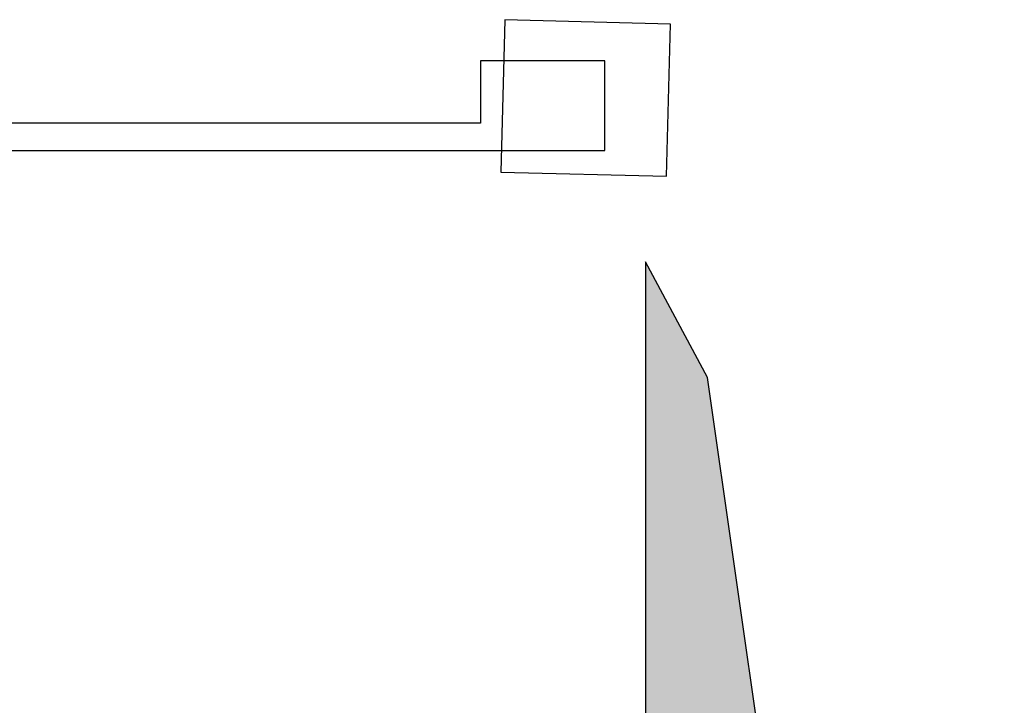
# Model space of a CAD drawing. Header units: metres. Extents: x 69472 to 71247, y 407524 to 411041.
# Tile 14 of 18: x 70286 to 70357, y 409296 to 409346. Entities that reach past the tile are written whole.
import ezdxf

# ---------------------------------------------------------------- set-up
doc = ezdxf.new("R2010")
doc.units = ezdxf.units.M
doc.layers.add('N-BOCHTVERBREDING', color=251, linetype='Continuous')
doc.layers.add('N-BOCHTVERBREDING-A', color=253, linetype='Continuous')
doc.layers.add('N-OVERIG', color=251, linetype='Continuous', lineweight=5)

msp = doc.modelspace()

# ---------------------------------------------------------------- hatches: boundary and pattern name
at = {"layer": 'N-BOCHTVERBREDING-A', "lineweight": -2, "transparency": 33554534}
h = msp.add_hatch(color=256, dxfattribs=at)
h.dxf.hatch_style = 1
edge = h.paths.add_edge_path()
edge.add_line((70399.172, 409262.062), (70357.127, 409263.127))
edge.add_arc((70356.658, 409278.119), 15, 179.99975, 271.79383, ccw=False)
edge.add_line((70341.658, 409278.119), (70335.656, 409320.119))
edge.add_line((70335.656, 409320.119), (70331.159, 409328.5))
edge.add_line((70331.159, 409328.5), (70331.158, 409278.119))
edge.add_arc((70356.658, 409278.119), 25.5, 179.99975, 223.85849)
edge.add_line((70338.271, 409260.451), (70353.027, 409260.745))
edge.add_line((70353.027, 409260.745), (70367.483, 409261.059))
edge.add_line((70367.483, 409261.059), (70399.172, 409262.062))

# ---------------------------------------------------------------- linework, layer by layer
at = {"layer": 'N-BOCHTVERBREDING', "lineweight": -2}
msp.add_lwpolyline([(70399.172, 409262.062), (70399.172, 409262.062), (70357.127, 409263.127, -0.423415), (70341.658, 409278.119), (70335.656, 409320.119), (70331.159, 409328.5), (70331.158, 409278.119, 0.193741), (70338.271, 409260.451), (70353.027, 409260.745), (70367.483, 409261.059)], format="xyb", close=True, dxfattribs=at)
at = {"layer": 'N-OVERIG', "lineweight": -2}
for p, q in [((70328.22, 409343.05), (70319.22, 409343.05)), ((70319.22, 409343.05), (70319.22, 409338.55)), ((70328.22, 409336.55), (70328.22, 409343.05)), ((70319.22, 409338.55), (70272.54, 409338.55)), ((70272.526, 409336.55), (70328.22, 409336.55))]:
    msp.add_line(p, q, dxfattribs=at)
at = {"layer": 'N-OVERIG', "lineweight": -2, "flags": 128}
for points in [[(70332.692, 409334.693), (70332.97, 409345.708), (70320.964, 409346.029), (70320.695, 409334.995)], [(70319.22, 409338.55), (70272.54, 409338.55), (70272.526, 409336.55), (70328.22, 409336.55), (70328.22, 409343.05), (70319.22, 409343.05)]]:
    msp.add_lwpolyline(points, close=True, dxfattribs=at)

doc.saveas('drawing.dxf')
